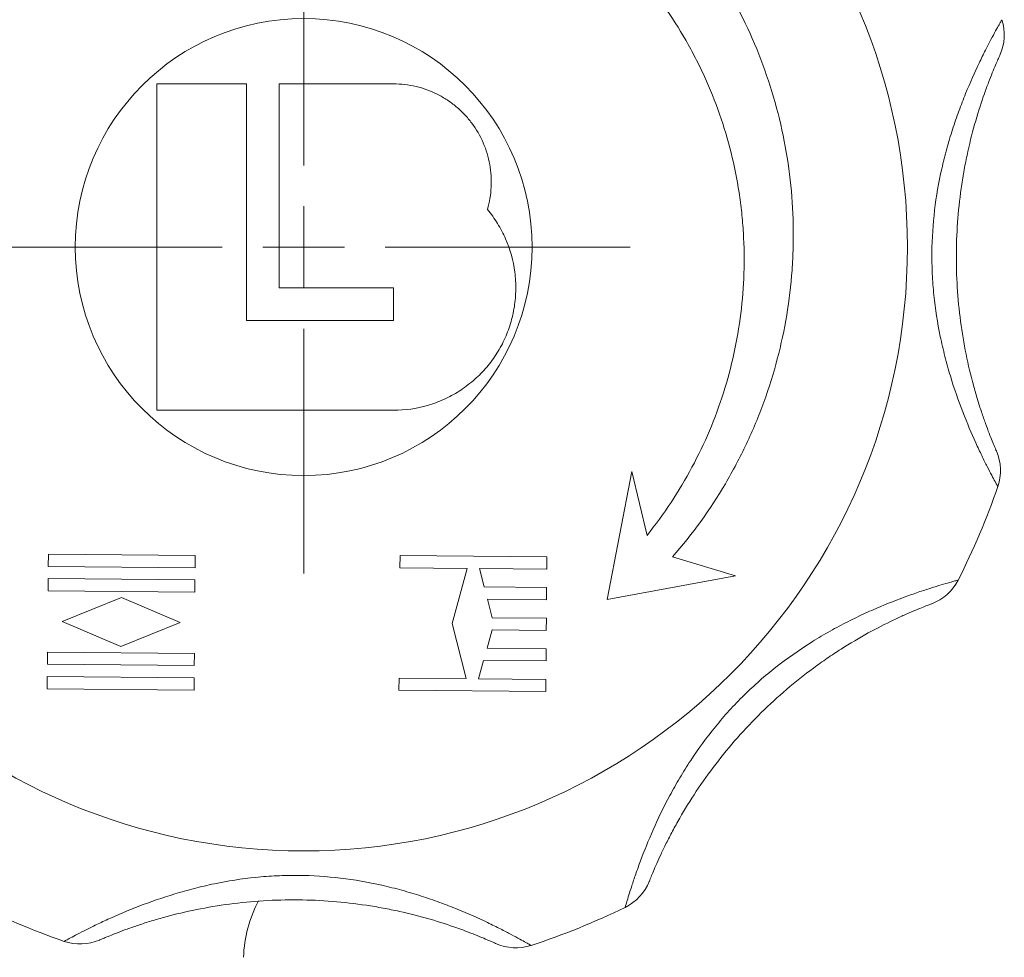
# Model space of a CAD drawing. Header units: millimetres. Extents: x 165 to 832, y 42 to 879.
# Tile 19 of 23: x 737 to 797, y 664 to 721. Entities that reach past the tile are written whole.
import ezdxf

# ---------------------------------------------------------------- set-up
doc = ezdxf.new("R2010")
doc.units = ezdxf.units.MM

# ---------------------------------------------------------------- blocks, each defined once
blk = doc.blocks.new('SW_CENTERMARKSYMBOL_6')
at = {"color": 0, "linetype": 'Continuous', "lineweight": 0}
for p, q in [((0, 5), (0, 20)), ((0, 0), (0, 2.5)), ((-5, 0), (-20, 0)), ((0, 0), (-2.5, 0)), ((0, 0), (2.5, 0)), ((0, 0), (0, -2.5)), ((5, 0), (20, 0)), ((0, -5), (0, -20))]:
    blk.add_line(p, q, dxfattribs=at)
blk = doc.blocks.new('SW_CENTERMARKSYMBOL_7')
at = {"color": 0, "linetype": 'Continuous', "lineweight": 0}
for p, q in [((0, 5), (0, 38.943)), ((0, 0), (0, 2.5)), ((-5, 0), (-38.943, 0)), ((0, 0), (-2.5, 0)), ((0, 0), (2.5, 0)), ((0, 0), (0, -2.5)), ((5, 0), (38.943, 0)), ((0, -5), (0, -38.943))]:
    blk.add_line(p, q, dxfattribs=at)

msp = doc.modelspace()

# ---------------------------------------------------------------- linework, layer by layer
at = {"color": 7, "linetype": 'Continuous', "lineweight": 15}
for p, q in [((745.024, 717.235), (745.024, 697.235)), ((750.524, 717.235), (745.024, 717.235)), ((750.524, 702.735), (750.524, 717.235)), ((752.524, 717.235), (752.524, 704.735)), ((759.524, 717.235), (752.524, 717.235)), ((752.524, 704.735), (759.524, 704.735)), ((759.524, 704.735), (759.524, 702.735)), ((759.524, 702.735), (750.524, 702.735)), ((745.024, 697.235), (759.524, 697.235)), ((774.144, 693.486), (772.616, 685.634)), ((775.064, 689.572), (774.144, 693.486)), ((738.378, 688.418), (738.371, 687.668)), ((747.377, 688.34), (738.378, 688.418)), ((747.371, 687.59), (747.377, 688.34)), ((759.932, 688.327), (759.926, 687.577)), ((768.932, 688.248), (759.932, 688.327)), ((768.925, 687.498), (768.932, 688.248)), ((780.481, 687.095), (776.631, 688.256)), ((738.371, 687.668), (747.371, 687.59)), ((759.926, 687.577), (764.05, 687.541)), ((764.05, 687.541), (763.117, 684.174)), ((764.8, 687.534), (768.925, 687.498)), ((765.092, 686.407), (764.8, 687.534)), ((738.364, 686.918), (738.358, 686.168)), ((747.364, 686.84), (738.364, 686.918)), ((747.358, 686.09), (747.364, 686.84)), ((772.616, 685.634), (780.481, 687.095)), ((738.358, 686.168), (747.358, 686.09)), ((768.915, 686.373), (765.092, 686.407)), ((768.909, 685.623), (768.915, 686.373)), ((742.854, 685.754), (739.22, 684.286)), ((746.463, 684.223), (742.854, 685.754)), ((765.286, 685.655), (768.909, 685.623)), ((765.578, 684.527), (765.286, 685.655)), ((739.22, 684.286), (742.828, 682.754)), ((768.899, 684.498), (765.578, 684.527)), ((768.893, 683.748), (768.899, 684.498)), ((742.828, 682.754), (746.463, 684.223)), ((763.117, 684.174), (763.992, 680.791)), ((765.26, 682.655), (765.571, 683.777)), ((765.571, 683.777), (768.893, 683.748)), ((768.883, 682.623), (765.26, 682.655)), ((768.876, 681.874), (768.883, 682.623)), ((738.325, 682.419), (738.319, 681.669)), ((747.325, 682.34), (738.325, 682.419)), ((747.318, 681.59), (747.325, 682.34)), ((764.741, 680.785), (765.053, 681.907)), ((765.053, 681.907), (768.876, 681.874)), ((738.319, 681.669), (747.318, 681.59)), ((738.312, 680.919), (738.306, 680.169)), ((747.312, 680.84), (738.312, 680.919)), ((747.305, 680.09), (747.312, 680.84)), ((759.867, 680.827), (759.86, 680.077)), ((763.992, 680.791), (759.867, 680.827)), ((768.866, 680.749), (764.741, 680.785)), ((768.86, 679.999), (768.866, 680.749)), ((738.306, 680.169), (747.305, 680.09)), ((759.86, 680.077), (768.86, 679.999))]:
    msp.add_line(p, q, dxfattribs=at)
for radius in [37, 14]:
    msp.add_circle((754.024, 707.235), radius, dxfattribs=at)
for centre, radius, start, end in [((793.96, 720.238), 3, 335.63513, 18.03507), ((793.727, 693.537), 3, 340.96493, 23.36487), ((754.024, 707.235), 45, 333.03507, 340.96493), ((791.458, 688.19), 3, 290.63513, 333.03507), ((772.412, 669.474), 3, 295.96493, 338.36487), ((754.024, 707.235), 45, 243.03507, 250.96493), ((758.333, 663.438), 8, 152.14541, 178), ((754.024, 707.235), 45, 288.03507, 295.96493), ((740.326, 667.531), 3, 250.96493, 293.36487), ((767.027, 667.298), 3, 245.63513, 288.03507)]:
    msp.add_arc(centre, radius, start, end, dxfattribs=at)
for points, knots in [([(776.631, 688.256), (777.856, 689.659), (778.932, 691.153), (780.332, 693.525), (780.762, 694.337), (781.354, 695.589), (781.542, 696.012), (781.899, 696.87), (782.069, 697.304), (782.86, 699.481), (783.325, 701.259), (783.776, 703.978), (783.885, 704.894), (783.986, 706.28), (784.009, 706.746), (784.033, 707.674), (784.034, 708.137), (783.987, 710.444), (783.78, 712.268), (783.22, 714.973), (782.991, 715.87), (782.446, 717.65), (782.135, 718.52), (781.087, 721.075), (780.237, 722.703), (778.735, 725.03), (778.193, 725.79), (777.045, 727.252), (776.437, 727.955), (775.796, 728.63)], [0, 0, 0, 0, 0.125, 0.125, 0.1875, 0.1875, 0.21875, 0.21875, 0.25, 0.25, 0.375, 0.375, 0.4375, 0.4375, 0.46875, 0.46875, 0.5, 0.5, 0.625, 0.625, 0.6875, 0.6875, 0.75, 0.75, 0.875, 0.875, 0.9375, 0.9375, 1, 1, 1, 1]), ([(772.9, 725.784), (774.095, 724.615), (775.164, 723.353), (776.585, 721.33), (777.029, 720.633), (777.647, 719.554), (777.845, 719.189), (778.226, 718.447), (778.409, 718.071), (779.272, 716.178), (779.816, 714.62), (780.415, 712.218), (780.578, 711.407), (780.768, 710.173), (780.822, 709.758), (780.91, 708.929), (780.944, 708.515), (781.068, 706.446), (781.015, 704.798), (780.71, 702.337), (780.57, 701.519), (780.212, 699.885), (779.996, 699.084), (779.244, 696.721), (778.603, 695.202), (777.429, 693.009), (777, 692.29), (776.08, 690.898), (775.588, 690.223), (775.064, 689.572)], [0, 0, 0, 0, 0.125, 0.125, 0.1875, 0.1875, 0.21875, 0.21875, 0.25, 0.25, 0.375, 0.375, 0.4375, 0.4375, 0.46875, 0.46875, 0.5, 0.5, 0.625, 0.625, 0.6875, 0.6875, 0.75, 0.75, 0.875, 0.875, 0.9375, 0.9375, 1, 1, 1, 1]), ([(796.563, 692.558), (796.563, 692.558), (796.505, 692.663), (796.337, 692.974), (796.267, 693.104), (796.106, 693.41), (796.014, 693.587), (795.811, 693.986), (795.7, 694.21), (795.464, 694.698), (795.339, 694.961), (794.955, 695.806), (794.68, 696.449), (794.149, 697.824), (793.891, 698.559), (793.537, 699.73), (793.424, 700.132), (793.217, 700.94), (793.122, 701.349), (792.866, 702.588), (792.733, 703.432), (792.601, 704.721), (792.568, 705.155), (792.527, 706.031), (792.519, 706.471), (792.53, 707.778), (792.587, 708.64), (792.791, 710.347), (792.939, 711.191), (793.221, 712.443), (793.324, 712.856), (793.546, 713.661), (793.664, 714.055), (793.912, 714.826), (794.042, 715.202), (794.31, 715.936), (794.45, 716.295), (794.868, 717.324), (795.148, 717.948), (795.548, 718.787), (795.678, 719.051), (795.922, 719.532), (796.036, 719.751), (796.245, 720.146), (796.34, 720.323), (796.508, 720.628), (796.579, 720.755), (796.694, 720.959), (796.738, 721.036), (796.798, 721.14), (796.813, 721.167), (796.813, 721.167)], [0, 0, 0, 0, 0.0625, 0.0625, 0.09375, 0.09375, 0.125, 0.125, 0.15625, 0.15625, 0.1875, 0.1875, 0.25, 0.25, 0.3125, 0.3125, 0.34375, 0.34375, 0.375, 0.375, 0.4375, 0.4375, 0.46875, 0.46875, 0.5, 0.5, 0.5625, 0.5625, 0.625, 0.625, 0.65625, 0.65625, 0.6875, 0.6875, 0.71875, 0.71875, 0.75, 0.75, 0.8125, 0.8125, 0.84375, 0.84375, 0.875, 0.875, 0.90625, 0.90625, 0.9375, 0.9375, 0.96875, 0.96875, 1, 1, 1, 1]), ([(796.693, 719), (796.693, 719), (796.682, 718.976), (796.64, 718.883), (796.609, 718.814), (796.529, 718.631), (796.479, 718.517), (796.362, 718.242), (796.296, 718.085), (796.153, 717.731), (796.075, 717.535), (795.911, 717.104), (795.824, 716.869), (795.562, 716.128), (795.382, 715.578), (795.035, 714.381), (794.872, 713.751), (794.656, 712.772), (794.589, 712.44), (794.463, 711.766), (794.405, 711.422), (794.25, 710.389), (794.171, 709.696), (794.06, 708.3), (794.029, 707.598), (794.016, 706.185), (794.035, 705.472), (794.122, 704.07), (794.19, 703.376), (794.37, 702.008), (794.484, 701.334), (794.752, 700.009), (794.903, 699.378), (795.145, 698.485), (795.228, 698.197), (795.396, 697.641), (795.482, 697.373), (795.649, 696.874), (795.73, 696.64), (795.887, 696.206), (795.963, 696.005), (796.101, 695.647), (796.164, 695.49), (796.275, 695.216), (796.323, 695.099), (796.44, 694.82), (796.481, 694.726), (796.481, 694.726)], [0, 0, 0, 0, 0.03125, 0.03125, 0.0625, 0.0625, 0.09375, 0.09375, 0.125, 0.125, 0.15625, 0.15625, 0.1875, 0.1875, 0.25, 0.25, 0.3125, 0.3125, 0.34375, 0.34375, 0.375, 0.375, 0.4375, 0.4375, 0.5, 0.5, 0.5625, 0.5625, 0.625, 0.625, 0.6875, 0.6875, 0.75, 0.75, 0.78125, 0.78125, 0.8125, 0.8125, 0.84375, 0.84375, 0.875, 0.875, 0.90625, 0.90625, 0.9375, 0.9375, 1, 1, 1, 1]), ([(765.28, 709.542), (765.412, 709.991), (765.49, 710.447), (765.54, 711.37), (765.511, 711.842), (765.388, 712.524), (765.334, 712.749), (765.201, 713.192), (765.12, 713.412), (764.841, 714.054), (764.609, 714.454), (764.192, 715.011), (764.041, 715.191), (763.721, 715.529), (763.552, 715.688), (763.197, 715.984), (763.012, 716.122), (762.624, 716.377), (762.42, 716.495), (761.796, 716.807), (761.362, 716.965), (760.685, 717.126), (760.454, 717.167), (759.991, 717.221), (759.758, 717.235), (759.524, 717.235)], [0, 0, 0, 0, 0.125, 0.125, 0.25, 0.25, 0.3125, 0.3125, 0.375, 0.375, 0.5, 0.5, 0.5625, 0.5625, 0.625, 0.625, 0.6875, 0.6875, 0.75, 0.75, 0.875, 0.875, 0.9375, 0.9375, 1, 1, 1, 1]), ([(759.524, 697.235), (760.238, 697.235), (760.935, 697.335), (761.956, 697.631), (762.293, 697.756), (762.937, 698.047), (763.247, 698.214), (763.843, 698.593), (764.131, 698.806), (764.671, 699.268), (764.922, 699.516), (765.388, 700.046), (765.602, 700.327), (765.993, 700.923), (766.167, 701.235), (766.466, 701.874), (766.593, 702.203), (766.8, 702.881), (766.88, 703.231), (766.989, 703.932), (767.019, 704.283), (767.028, 704.988), (767.008, 705.344), (766.87, 706.405), (766.682, 707.084), (766.256, 708.06), (766.09, 708.377), (765.717, 708.981), (765.509, 709.268), (765.28, 709.542)], [0, 0, 0, 0, 0.125, 0.125, 0.1875, 0.1875, 0.25, 0.25, 0.3125, 0.3125, 0.375, 0.375, 0.4375, 0.4375, 0.5, 0.5, 0.5625, 0.5625, 0.625, 0.625, 0.6875, 0.6875, 0.75, 0.75, 0.875, 0.875, 0.9375, 0.9375, 1, 1, 1, 1]), ([(773.726, 666.777), (773.726, 666.777), (773.759, 666.892), (773.86, 667.231), (773.902, 667.373), (774.005, 667.703), (774.065, 667.893), (774.204, 668.318), (774.283, 668.556), (774.461, 669.068), (774.56, 669.341), (774.885, 670.211), (775.146, 670.861), (775.742, 672.208), (776.08, 672.91), (776.657, 673.988), (776.862, 674.352), (777.287, 675.07), (777.509, 675.426), (778.204, 676.484), (778.706, 677.174), (779.525, 678.179), (779.808, 678.509), (780.399, 679.158), (780.704, 679.475), (781.636, 680.391), (782.286, 680.96), (783.637, 682.023), (784.338, 682.516), (785.423, 683.201), (785.788, 683.42), (786.515, 683.833), (786.877, 684.028), (787.597, 684.397), (787.955, 684.571), (788.663, 684.9), (789.016, 685.056), (790.039, 685.488), (790.679, 685.731), (791.555, 686.041), (791.833, 686.136), (792.346, 686.304), (792.581, 686.379), (793.008, 686.51), (793.201, 686.567), (793.535, 686.664), (793.675, 686.704), (793.9, 686.767), (793.986, 686.79), (794.102, 686.822), (794.132, 686.83), (794.132, 686.83)], [0, 0, 0, 0, 0.0625, 0.0625, 0.09375, 0.09375, 0.125, 0.125, 0.15625, 0.15625, 0.1875, 0.1875, 0.25, 0.25, 0.3125, 0.3125, 0.34375, 0.34375, 0.375, 0.375, 0.4375, 0.4375, 0.46875, 0.46875, 0.5, 0.5, 0.5625, 0.5625, 0.625, 0.625, 0.65625, 0.65625, 0.6875, 0.6875, 0.71875, 0.71875, 0.75, 0.75, 0.8125, 0.8125, 0.84375, 0.84375, 0.875, 0.875, 0.90625, 0.90625, 0.9375, 0.9375, 0.96875, 0.96875, 1, 1, 1, 1]), ([(792.515, 685.383), (792.515, 685.383), (792.491, 685.373), (792.395, 685.337), (792.324, 685.31), (792.138, 685.238), (792.022, 685.192), (791.745, 685.081), (791.587, 685.016), (791.236, 684.868), (791.042, 684.784), (790.621, 684.595), (790.393, 684.49), (789.684, 684.151), (789.168, 683.89), (788.076, 683.289), (787.516, 682.958), (786.671, 682.419), (786.388, 682.232), (785.823, 681.844), (785.539, 681.641), (784.699, 681.021), (784.152, 680.587), (783.087, 679.679), (782.569, 679.204), (781.561, 678.214), (781.07, 677.696), (780.139, 676.643), (779.697, 676.105), (778.858, 675.01), (778.461, 674.453), (777.713, 673.326), (777.374, 672.773), (776.914, 671.971), (776.769, 671.709), (776.495, 671.196), (776.366, 670.947), (776.131, 670.476), (776.023, 670.253), (775.828, 669.835), (775.739, 669.639), (775.583, 669.288), (775.516, 669.132), (775.401, 668.86), (775.353, 668.743), (775.238, 668.463), (775.201, 668.368), (775.201, 668.368)], [0, 0, 0, 0, 0.03125, 0.03125, 0.0625, 0.0625, 0.09375, 0.09375, 0.125, 0.125, 0.15625, 0.15625, 0.1875, 0.1875, 0.25, 0.25, 0.3125, 0.3125, 0.34375, 0.34375, 0.375, 0.375, 0.4375, 0.4375, 0.5, 0.5, 0.5625, 0.5625, 0.625, 0.625, 0.6875, 0.6875, 0.75, 0.75, 0.78125, 0.78125, 0.8125, 0.8125, 0.84375, 0.84375, 0.875, 0.875, 0.90625, 0.90625, 0.9375, 0.9375, 1, 1, 1, 1]), ([(739.347, 664.695), (739.347, 664.695), (739.452, 664.754), (739.763, 664.922), (739.893, 664.992), (740.2, 665.153), (740.376, 665.245), (740.775, 665.447), (740.999, 665.559), (741.487, 665.795), (741.75, 665.919), (742.595, 666.304), (743.239, 666.579), (744.613, 667.11), (745.348, 667.367), (746.519, 667.722), (746.921, 667.834), (747.73, 668.041), (748.138, 668.136), (749.378, 668.393), (750.221, 668.526), (751.51, 668.658), (751.944, 668.69), (752.821, 668.732), (753.26, 668.74), (754.567, 668.728), (755.429, 668.672), (757.136, 668.467), (757.98, 668.32), (759.232, 668.038), (759.645, 667.934), (760.451, 667.713), (760.845, 667.595), (761.615, 667.347), (761.991, 667.217), (762.725, 666.948), (763.084, 666.809), (764.113, 666.391), (764.737, 666.11), (765.576, 665.711), (765.84, 665.58), (766.322, 665.337), (766.541, 665.223), (766.935, 665.014), (767.112, 664.918), (767.417, 664.751), (767.544, 664.68), (767.748, 664.565), (767.825, 664.521), (767.929, 664.461), (767.956, 664.446), (767.956, 664.446)], [0, 0, 0, 0, 0.0625, 0.0625, 0.09375, 0.09375, 0.125, 0.125, 0.15625, 0.15625, 0.1875, 0.1875, 0.25, 0.25, 0.3125, 0.3125, 0.34375, 0.34375, 0.375, 0.375, 0.4375, 0.4375, 0.46875, 0.46875, 0.5, 0.5, 0.5625, 0.5625, 0.625, 0.625, 0.65625, 0.65625, 0.6875, 0.6875, 0.71875, 0.71875, 0.75, 0.75, 0.8125, 0.8125, 0.84375, 0.84375, 0.875, 0.875, 0.90625, 0.90625, 0.9375, 0.9375, 0.96875, 0.96875, 1, 1, 1, 1]), ([(765.79, 664.566), (765.79, 664.566), (765.766, 664.576), (765.672, 664.618), (765.603, 664.649), (765.42, 664.73), (765.306, 664.78), (765.031, 664.897), (764.874, 664.963), (764.521, 665.106), (764.325, 665.184), (763.893, 665.348), (763.658, 665.435), (762.917, 665.697), (762.368, 665.877), (761.171, 666.224), (760.54, 666.386), (759.562, 666.603), (759.23, 666.67), (758.555, 666.796), (758.211, 666.853), (757.179, 667.008), (756.485, 667.088), (755.09, 667.199), (754.387, 667.23), (752.975, 667.243), (752.262, 667.224), (750.859, 667.137), (750.165, 667.069), (748.798, 666.888), (748.123, 666.775), (746.798, 666.507), (746.167, 666.356), (745.275, 666.114), (744.986, 666.031), (744.43, 665.862), (744.163, 665.777), (743.663, 665.61), (743.43, 665.528), (742.996, 665.372), (742.795, 665.296), (742.437, 665.158), (742.279, 665.095), (742.005, 664.984), (741.888, 664.936), (741.609, 664.818), (741.516, 664.777), (741.516, 664.777)], [0, 0, 0, 0, 0.03125, 0.03125, 0.0625, 0.0625, 0.09375, 0.09375, 0.125, 0.125, 0.15625, 0.15625, 0.1875, 0.1875, 0.25, 0.25, 0.3125, 0.3125, 0.34375, 0.34375, 0.375, 0.375, 0.4375, 0.4375, 0.5, 0.5, 0.5625, 0.5625, 0.625, 0.625, 0.6875, 0.6875, 0.75, 0.75, 0.78125, 0.78125, 0.8125, 0.8125, 0.84375, 0.84375, 0.875, 0.875, 0.90625, 0.90625, 0.9375, 0.9375, 1, 1, 1, 1])]:
    msp.add_open_spline(points, degree=3, knots=knots, dxfattribs=at)

# ---------------------------------------------------------------- block references
at = {"color": 7, "linetype": 'Continuous', "lineweight": 0}
for name, p in [('SW_CENTERMARKSYMBOL_7', (726.311, 723.235)), ('SW_CENTERMARKSYMBOL_6', (754.024, 707.235))]:
    msp.add_blockref(name, p, dxfattribs=at)

doc.saveas('drawing.dxf')
